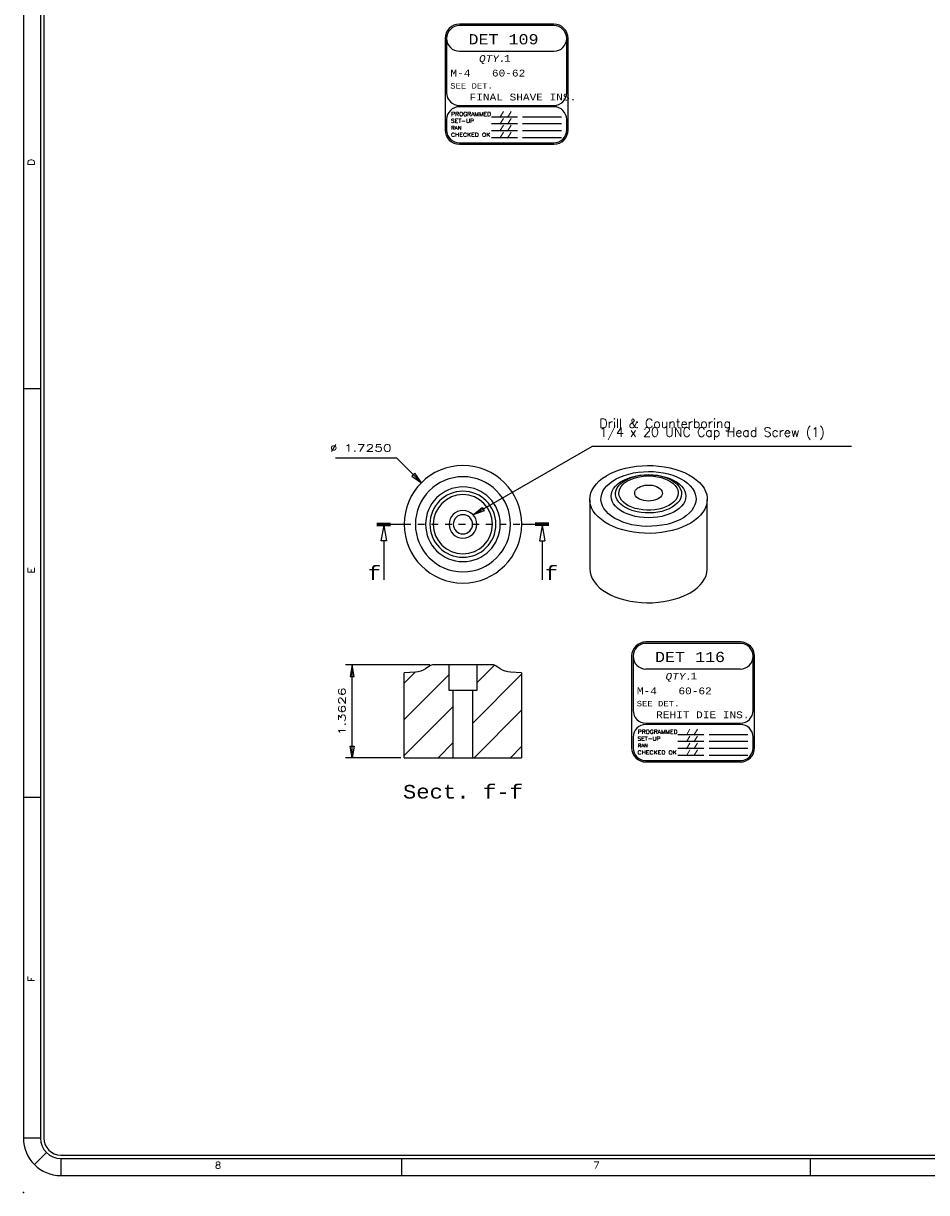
# Model space of a CAD drawing. Header units: inches. Extents: x 3 to 351, y 4 to 271.
# Tile 58 of 256: x 50 to 63, y 104 to 122. Entities that reach past the tile are written whole.
import ezdxf
from ezdxf.enums import TextEntityAlignment as Align

# ---------------------------------------------------------------- set-up
doc = ezdxf.new("R2010")
doc.units = ezdxf.units.IN
doc.header["$LTSCALE"] = 0.5
doc.header["$MEASUREMENT"] = 0
doc.linetypes.add('DIVIDE', pattern=[0.393701, 0.19685, -0.098425, 0, -0.098425])
for name, color, linetype in [('DSS', 7, 'Continuous'), ('MFB', 7, 'Continuous'), ('PLOTVIEW1', 7, 'Continuous'), ('STR_1', 7, 'Continuous')]:
    doc.layers.add(name, color=color, linetype=linetype)
doc.styles.add('VERO0-Simplex', font='simplex_.ttf')
doc.styles.add('VERO10-Courier New', font='couri.ttf')
doc.styles.add('VERO2-Courier New', font='cour.ttf')
doc.styles.add('VERO3-RomanS', font='romans__.ttf')
doc.styles.add('VERO5-RomanD', font='romand__.ttf')

# ---------------------------------------------------------------- blocks, each defined once
blk = doc.blocks.new('ArrowheadSectionClosed')
at = {"color": 0}
for p, q in [((0, 0.02), (-1, 0.02)), ((0, 0.01), (-1, 0.01)), ((0, 0), (-1, 0)), ((0, -0.01), (-1, -0.01)), ((0, -0.02), (-1, -0.02)), ((-0.5, -0.02), (-0.7, -0.298)), ((-0.5, -0.02), (-0.3, -0.298)), ((-0.7, -0.298), (-0.3, -0.298)), ((-0.5, -0.298), (-0.5, -1))]:
    blk.add_line(p, q, dxfattribs=at)
blk = doc.blocks.new('ArrowheadClosed')
at = {"color": 0}
for p, q in [((0, 0), (-1, 0.18)), ((-1, 0.18), (-1, -0.18)), ((-1, -0.18), (0, 0))]:
    blk.add_line(p, q, dxfattribs=at)

msp = doc.modelspace()

# ---------------------------------------------------------------- linework, layer by layer
at = {"layer": 'DSS', "color": 9, "linetype": 'Continuous'}
for p, q in [((58.969, 115.013), (59.044, 115.034)), ((59.044, 115.034), (59.122, 115.051)), ((59.122, 115.051), (59.202, 115.063)), ((59.202, 115.063), (59.284, 115.071)), ((59.284, 115.071), (59.367, 115.074)), ((59.367, 115.074), (59.45, 115.072)), ((59.45, 115.072), (59.532, 115.066)), ((59.532, 115.066), (59.613, 115.055)), ((59.613, 115.055), (59.692, 115.04)), ((59.692, 115.04), (59.768, 115.02)), ((58.657, 114.848), (58.706, 114.887)), ((58.706, 114.887), (58.761, 114.922)), ((58.761, 114.922), (58.77, 114.928)), ((58.77, 114.928), (58.831, 114.96)), ((58.831, 114.96), (58.898, 114.989)), ((58.898, 114.989), (58.969, 115.013)), ((59.768, 115.02), (59.84, 114.997)), ((59.84, 114.997), (59.908, 114.969)), ((59.908, 114.969), (59.971, 114.938)), ((59.971, 114.938), (60.029, 114.904)), ((60.029, 114.904), (60.081, 114.866)), ((60.081, 114.866), (60.126, 114.826)), ((58.533, 114.671), (58.553, 114.718)), ((58.553, 114.718), (58.581, 114.763)), ((58.581, 114.763), (58.615, 114.806)), ((58.615, 114.806), (58.657, 114.848)), ((59.177, 114.67), (59.18, 114.69)), ((59.18, 114.69), (59.189, 114.71)), ((59.189, 114.71), (59.204, 114.728)), ((59.204, 114.728), (59.224, 114.745)), ((59.224, 114.745), (59.236, 114.752)), ((59.236, 114.752), (59.263, 114.766)), ((59.263, 114.766), (59.294, 114.776)), ((59.294, 114.776), (59.327, 114.783)), ((59.327, 114.783), (59.362, 114.786)), ((59.362, 114.786), (59.398, 114.786)), ((59.398, 114.786), (59.432, 114.783)), ((59.432, 114.783), (59.466, 114.776)), ((59.466, 114.776), (59.496, 114.766)), ((59.496, 114.766), (59.523, 114.752)), ((59.523, 114.752), (59.546, 114.737)), ((59.546, 114.737), (59.564, 114.719)), ((59.564, 114.719), (59.576, 114.7)), ((59.576, 114.7), (59.582, 114.68)), ((60.126, 114.826), (60.164, 114.783)), ((60.164, 114.783), (60.195, 114.739)), ((60.195, 114.739), (60.218, 114.693)), ((60.218, 114.693), (60.234, 114.646)), ((58.517, 114.576), (58.521, 114.624)), ((58.517, 114.576), (58.517, 113.557)), ((58.519, 114.546), (58.517, 114.576)), ((58.528, 114.498), (58.519, 114.546)), ((58.521, 114.624), (58.533, 114.671)), ((59.18, 114.649), (59.177, 114.67)), ((59.189, 114.629), (59.18, 114.649)), ((59.204, 114.611), (59.189, 114.629)), ((59.224, 114.594), (59.204, 114.611)), ((59.249, 114.58), (59.224, 114.594)), ((59.278, 114.568), (59.249, 114.58)), ((59.31, 114.559), (59.278, 114.568)), ((59.345, 114.554), (59.31, 114.559)), ((59.38, 114.552), (59.345, 114.554)), ((59.415, 114.554), (59.38, 114.552)), ((59.449, 114.559), (59.415, 114.554)), ((59.481, 114.568), (59.449, 114.559)), ((59.51, 114.58), (59.481, 114.568)), ((59.535, 114.594), (59.51, 114.58)), ((59.556, 114.611), (59.535, 114.594)), ((59.571, 114.629), (59.556, 114.611)), ((59.58, 114.649), (59.571, 114.629)), ((59.583, 114.67), (59.58, 114.649)), ((59.582, 114.68), (59.583, 114.67)), ((60.238, 114.528), (60.226, 114.48)), ((60.234, 114.646), (60.241, 114.598)), ((60.242, 114.576), (60.238, 114.528)), ((60.241, 114.598), (60.242, 114.576)), ((60.242, 113.557), (60.242, 114.576)), ((58.545, 114.451), (58.528, 114.498)), ((58.569, 114.406), (58.545, 114.451)), ((58.601, 114.361), (58.569, 114.406)), ((58.641, 114.319), (58.601, 114.361)), ((60.144, 114.345), (60.102, 114.304)), ((60.179, 114.389), (60.144, 114.345)), ((60.207, 114.434), (60.179, 114.389)), ((60.226, 114.48), (60.207, 114.434)), ((58.687, 114.279), (58.641, 114.319)), ((58.739, 114.242), (58.687, 114.279)), ((58.798, 114.208), (58.739, 114.242)), ((58.862, 114.178), (58.798, 114.208)), ((58.93, 114.151), (58.862, 114.178)), ((59.938, 114.196), (59.872, 114.167)), ((59.999, 114.229), (59.938, 114.196)), ((60.054, 114.265), (59.999, 114.229)), ((60.102, 114.304), (60.054, 114.265)), ((59.003, 114.128), (58.93, 114.151)), ((59.08, 114.109), (59.003, 114.128)), ((59.159, 114.094), (59.08, 114.109)), ((59.24, 114.084), (59.159, 114.094)), ((59.322, 114.079), (59.24, 114.084)), ((59.405, 114.078), (59.322, 114.079)), ((59.488, 114.082), (59.405, 114.078)), ((59.57, 114.09), (59.488, 114.082)), ((59.65, 114.103), (59.57, 114.09)), ((59.728, 114.12), (59.65, 114.103)), ((59.802, 114.141), (59.728, 114.12)), ((59.872, 114.167), (59.802, 114.141)), ((58.517, 113.557), (58.521, 113.509)), ((58.521, 113.509), (58.533, 113.462)), ((60.224, 113.454), (60.237, 113.502)), ((60.237, 113.502), (60.242, 113.55)), ((60.242, 113.55), (60.242, 113.557)), ((58.533, 113.462), (58.553, 113.415)), ((58.553, 113.415), (58.581, 113.37)), ((58.581, 113.37), (58.615, 113.326)), ((58.615, 113.326), (58.657, 113.285)), ((60.095, 113.279), (60.138, 113.32)), ((60.138, 113.32), (60.174, 113.363)), ((60.174, 113.363), (60.203, 113.408)), ((60.203, 113.408), (60.224, 113.454)), ((58.657, 113.285), (58.706, 113.246)), ((58.706, 113.246), (58.761, 113.21)), ((58.761, 113.21), (58.822, 113.177)), ((58.822, 113.177), (58.887, 113.148)), ((58.887, 113.148), (58.958, 113.123)), ((59.829, 113.132), (59.898, 113.159)), ((59.898, 113.159), (59.962, 113.19)), ((59.962, 113.19), (59.99, 113.205)), ((59.99, 113.205), (60.046, 113.24)), ((60.046, 113.24), (60.095, 113.279)), ((58.958, 113.123), (59.032, 113.101)), ((59.032, 113.101), (59.11, 113.084)), ((59.11, 113.084), (59.19, 113.071)), ((59.19, 113.071), (59.271, 113.063)), ((59.271, 113.063), (59.354, 113.059)), ((59.354, 113.059), (59.437, 113.06)), ((59.437, 113.06), (59.52, 113.066)), ((59.52, 113.066), (59.601, 113.076)), ((59.601, 113.076), (59.68, 113.09)), ((59.68, 113.09), (59.756, 113.109)), ((59.756, 113.109), (59.829, 113.132))]:
    msp.add_line(p, q, dxfattribs=at)
at = {"layer": 'DSS', "color": 96, "linetype": 'Continuous'}
for p, q in [((58.851, 114.846), (58.903, 114.877)), ((58.903, 114.877), (58.96, 114.905)), ((58.96, 114.905), (59.022, 114.929)), ((58.97, 114.833), (59.017, 114.86)), ((59.012, 114.84), (59.056, 114.866)), ((59.017, 114.86), (59.069, 114.884)), ((59.022, 114.929), (59.089, 114.949)), ((59.056, 114.866), (59.105, 114.888)), ((59.069, 114.884), (59.125, 114.903)), ((59.073, 114.848), (59.118, 114.87)), ((59.089, 114.949), (59.158, 114.965)), ((59.105, 114.888), (59.158, 114.906)), ((59.118, 114.87), (59.167, 114.889)), ((59.125, 114.903), (59.186, 114.919)), ((59.158, 114.965), (59.23, 114.976)), ((59.158, 114.906), (59.215, 114.921)), ((59.167, 114.889), (59.221, 114.904)), ((59.186, 114.919), (59.249, 114.93)), ((59.215, 114.921), (59.275, 114.931)), ((59.221, 114.904), (59.277, 114.914)), ((59.23, 114.976), (59.304, 114.983)), ((59.249, 114.93), (59.314, 114.937)), ((59.275, 114.931), (59.337, 114.936)), ((59.277, 114.914), (59.335, 114.92)), ((59.304, 114.983), (59.378, 114.986)), ((59.314, 114.937), (59.38, 114.94)), ((59.335, 114.92), (59.394, 114.921)), ((59.337, 114.936), (59.399, 114.937)), ((59.378, 114.986), (59.453, 114.984)), ((59.38, 114.94), (59.446, 114.937)), ((59.394, 114.921), (59.453, 114.917)), ((59.399, 114.937), (59.461, 114.933)), ((59.446, 114.937), (59.511, 114.93)), ((59.453, 114.984), (59.527, 114.977)), ((59.453, 114.917), (59.51, 114.909)), ((59.461, 114.933), (59.522, 114.925)), ((59.51, 114.909), (59.565, 114.897)), ((59.511, 114.93), (59.574, 114.919)), ((59.522, 114.925), (59.58, 114.913)), ((59.527, 114.977), (59.599, 114.965)), ((59.565, 114.897), (59.617, 114.88)), ((59.574, 114.919), (59.635, 114.903)), ((59.58, 114.913), (59.635, 114.896)), ((59.599, 114.965), (59.668, 114.95)), ((59.617, 114.88), (59.664, 114.86)), ((59.635, 114.903), (59.691, 114.884)), ((59.635, 114.896), (59.686, 114.875)), ((59.664, 114.86), (59.706, 114.836)), ((59.668, 114.95), (59.735, 114.93)), ((59.686, 114.875), (59.731, 114.85)), ((59.691, 114.884), (59.743, 114.86)), ((59.735, 114.93), (59.797, 114.906)), ((59.743, 114.86), (59.79, 114.833)), ((59.797, 114.906), (59.854, 114.878)), ((59.854, 114.878), (59.906, 114.847)), ((58.693, 114.654), (58.71, 114.696)), ((58.71, 114.696), (58.734, 114.736)), ((58.734, 114.736), (58.766, 114.775)), ((58.766, 114.775), (58.806, 114.812)), ((58.806, 114.812), (58.851, 114.846)), ((58.836, 114.661), (58.848, 114.699)), ((58.848, 114.699), (58.867, 114.736)), ((58.867, 114.736), (58.895, 114.77)), ((58.895, 114.77), (58.929, 114.803)), ((58.896, 114.677), (58.904, 114.712)), ((58.904, 114.712), (58.92, 114.747)), ((58.92, 114.747), (58.944, 114.78)), ((58.929, 114.803), (58.97, 114.833)), ((58.944, 114.78), (58.975, 114.811)), ((58.945, 114.664), (58.947, 114.698)), ((58.947, 114.698), (58.958, 114.731)), ((58.958, 114.731), (58.976, 114.764)), ((58.975, 114.811), (59.012, 114.84)), ((58.976, 114.764), (59.002, 114.794)), ((59.002, 114.794), (59.034, 114.823)), ((59.034, 114.823), (59.073, 114.848)), ((59.706, 114.836), (59.742, 114.809)), ((59.731, 114.85), (59.771, 114.823)), ((59.742, 114.809), (59.771, 114.78)), ((59.771, 114.823), (59.805, 114.793)), ((59.771, 114.78), (59.793, 114.748)), ((59.79, 114.833), (59.831, 114.803)), ((59.793, 114.748), (59.808, 114.715)), ((59.805, 114.793), (59.831, 114.76)), ((59.808, 114.715), (59.815, 114.681)), ((59.831, 114.803), (59.865, 114.77)), ((59.831, 114.76), (59.85, 114.726)), ((59.85, 114.726), (59.862, 114.69)), ((59.862, 114.69), (59.865, 114.657)), ((59.865, 114.77), (59.892, 114.735)), ((59.892, 114.735), (59.912, 114.699)), ((59.906, 114.847), (59.952, 114.813)), ((59.912, 114.699), (59.924, 114.661)), ((59.952, 114.813), (59.992, 114.777)), ((59.992, 114.777), (60.024, 114.738)), ((60.024, 114.738), (60.049, 114.697)), ((60.049, 114.697), (60.067, 114.655)), ((58.682, 114.568), (58.683, 114.611)), ((58.689, 114.525), (58.682, 114.568)), ((58.683, 114.611), (58.693, 114.654)), ((58.704, 114.482), (58.689, 114.525)), ((58.832, 114.623), (58.836, 114.661)), ((58.836, 114.585), (58.832, 114.623)), ((58.848, 114.548), (58.836, 114.585)), ((58.867, 114.511), (58.848, 114.548)), ((58.896, 114.641), (58.896, 114.677)), ((58.903, 114.605), (58.896, 114.641)), ((58.919, 114.57), (58.903, 114.605)), ((58.942, 114.537), (58.919, 114.57)), ((58.972, 114.505), (58.942, 114.537)), ((58.95, 114.63), (58.945, 114.664)), ((58.963, 114.597), (58.95, 114.63)), ((58.984, 114.565), (58.963, 114.597)), ((59.012, 114.535), (58.984, 114.565)), ((59.047, 114.507), (59.012, 114.535)), ((59.753, 114.54), (59.719, 114.512)), ((59.78, 114.57), (59.753, 114.54)), ((59.802, 114.52), (59.768, 114.49)), ((59.799, 114.602), (59.78, 114.57)), ((59.811, 114.636), (59.799, 114.602)), ((59.829, 114.552), (59.802, 114.52)), ((59.815, 114.67), (59.811, 114.636)), ((59.815, 114.681), (59.815, 114.67)), ((59.849, 114.586), (59.829, 114.552)), ((59.861, 114.621), (59.849, 114.586)), ((59.865, 114.657), (59.861, 114.621)), ((59.912, 114.547), (59.892, 114.511)), ((59.924, 114.585), (59.912, 114.547)), ((59.924, 114.661), (59.928, 114.623)), ((59.928, 114.623), (59.924, 114.585)), ((60.074, 114.54), (60.062, 114.497)), ((60.067, 114.655), (60.076, 114.613)), ((60.078, 114.583), (60.074, 114.54)), ((60.076, 114.613), (60.078, 114.583)), ((58.726, 114.441), (58.704, 114.482)), ((58.756, 114.402), (58.726, 114.441)), ((58.793, 114.364), (58.756, 114.402)), ((58.837, 114.329), (58.793, 114.364)), ((58.895, 114.476), (58.867, 114.511)), ((58.929, 114.444), (58.895, 114.476)), ((58.97, 114.413), (58.929, 114.444)), ((59.016, 114.386), (58.97, 114.413)), ((59.009, 114.477), (58.972, 114.505)), ((59.052, 114.451), (59.009, 114.477)), ((59.068, 114.363), (59.016, 114.386)), ((59.088, 114.483), (59.047, 114.507)), ((59.101, 114.428), (59.052, 114.451)), ((59.125, 114.343), (59.068, 114.363)), ((59.135, 114.462), (59.088, 114.483)), ((59.154, 114.409), (59.101, 114.428)), ((59.185, 114.327), (59.125, 114.343)), ((59.185, 114.445), (59.135, 114.462)), ((59.211, 114.395), (59.154, 114.409)), ((59.24, 114.432), (59.185, 114.445)), ((59.271, 114.384), (59.211, 114.395)), ((59.297, 114.423), (59.24, 114.432)), ((59.332, 114.379), (59.271, 114.384)), ((59.355, 114.419), (59.297, 114.423)), ((59.394, 114.377), (59.332, 114.379)), ((59.414, 114.419), (59.355, 114.419)), ((59.456, 114.381), (59.394, 114.377)), ((59.473, 114.424), (59.414, 114.419)), ((59.517, 114.389), (59.456, 114.381)), ((59.529, 114.433), (59.473, 114.424)), ((59.575, 114.401), (59.517, 114.389)), ((59.583, 114.447), (59.529, 114.433)), ((59.634, 114.343), (59.574, 114.327)), ((59.631, 114.418), (59.575, 114.401)), ((59.633, 114.465), (59.583, 114.447)), ((59.682, 114.438), (59.631, 114.418)), ((59.679, 114.487), (59.633, 114.465)), ((59.691, 114.363), (59.634, 114.343)), ((59.719, 114.512), (59.679, 114.487)), ((59.728, 114.462), (59.682, 114.438)), ((59.743, 114.386), (59.691, 114.363)), ((59.768, 114.49), (59.728, 114.462)), ((59.79, 114.413), (59.743, 114.386)), ((59.831, 114.443), (59.79, 114.413)), ((59.865, 114.476), (59.831, 114.443)), ((59.892, 114.511), (59.865, 114.476)), ((59.98, 114.377), (59.939, 114.341)), ((60.015, 114.415), (59.98, 114.377)), ((60.042, 114.455), (60.015, 114.415)), ((60.062, 114.497), (60.042, 114.455)), ((58.887, 114.297), (58.837, 114.329)), ((58.942, 114.269), (58.887, 114.297)), ((59.003, 114.243), (58.942, 114.269)), ((59.068, 114.222), (59.003, 114.243)), ((59.136, 114.205), (59.068, 114.222)), ((59.208, 114.192), (59.136, 114.205)), ((59.249, 114.316), (59.185, 114.327)), ((59.281, 114.184), (59.208, 114.192)), ((59.314, 114.309), (59.249, 114.316)), ((59.355, 114.18), (59.281, 114.184)), ((59.38, 114.307), (59.314, 114.309)), ((59.43, 114.181), (59.355, 114.18)), ((59.446, 114.309), (59.38, 114.307)), ((59.504, 114.186), (59.43, 114.181)), ((59.511, 114.316), (59.446, 114.309)), ((59.577, 114.196), (59.504, 114.186)), ((59.574, 114.327), (59.511, 114.316)), ((59.647, 114.21), (59.577, 114.196)), ((59.715, 114.229), (59.647, 114.21)), ((59.778, 114.252), (59.715, 114.229)), ((59.837, 114.278), (59.778, 114.252)), ((59.891, 114.308), (59.837, 114.278)), ((59.939, 114.341), (59.891, 114.308))]:
    msp.add_line(p, q, dxfattribs=at)
at = {"layer": 'DSS', "color": 100, "linetype": 'DIVIDE'}
msp.add_line((55.792, 114.211), (57.517, 114.211), dxfattribs=at)
at = {"layer": 'DSS', "color": 9, "linetype": 'Continuous', "extrusion": (0, 0, -1)}
for radius in [0.863, 0.203, 0.141]:
    msp.add_circle((-56.655, 114.211), radius, dxfattribs=at)
at = {"layer": 'DSS', "color": 96, "linetype": 'Continuous', "extrusion": (0, 0, -1)}
for radius in [0.698, 0.548, 0.485, 0.435]:
    msp.add_circle((-56.655, 114.211), radius, dxfattribs=at)
at = {"layer": 'MFB', "color": 56, "linetype": 'Continuous'}
for p, q in [((56.805, 114.348), (58.558, 115.36)), ((58.558, 115.36), (62.358, 115.36)), ((55.683, 115.182), (54.783, 115.182)), ((55.683, 115.182), (56.045, 114.821)), ((56.169, 112.146), (54.929, 112.146)), ((55.029, 110.784), (55.029, 112.146)), ((55.742, 110.784), (54.929, 110.784))]:
    msp.add_line(p, q, dxfattribs=at)
at = {"layer": 'MFB', "color": 9, "linetype": 'Continuous'}
for p, q in [((56.17, 112.131), (56.107, 112.09)), ((56.452, 112.146), (56.219, 112.146)), ((56.452, 111.771), (56.452, 112.146)), ((56.858, 112.146), (56.452, 112.146)), ((56.858, 112.146), (56.858, 111.771)), ((57.09, 112.146), (56.858, 112.146)), ((57.119, 112.142), (56.858, 111.881)), ((57.203, 112.09), (57.14, 112.131)), ((55.956, 112.04), (55.792, 111.876)), ((55.957, 112.04), (55.792, 112.031)), ((55.792, 110.784), (55.792, 112.031)), ((56.452, 112.005), (55.792, 111.346)), ((57.517, 112.01), (56.795, 111.288)), ((57.517, 112.031), (57.353, 112.04)), ((57.517, 112.031), (57.517, 110.784)), ((56.514, 111.771), (56.452, 111.771)), ((56.795, 111.771), (56.514, 111.771)), ((56.514, 110.784), (56.514, 111.771)), ((56.795, 111.771), (56.795, 110.784)), ((56.858, 111.771), (56.795, 111.771)), ((56.514, 111.537), (55.792, 110.815)), ((57.517, 111.48), (56.821, 110.784)), ((56.514, 111.007), (56.291, 110.784)), ((57.517, 110.949), (57.352, 110.784)), ((55.792, 110.784), (56.514, 110.784)), ((56.514, 110.784), (56.795, 110.784)), ((56.795, 110.784), (57.517, 110.784))]:
    msp.add_line(p, q, dxfattribs=at)
for centre, start, end in [((56.219, 112.056), 90, 123.5787), ((57.09, 112.056), 56.4213, 90)]:
    msp.add_arc(centre, 0.09, start, end, dxfattribs=at)
at = {"layer": 'MFB', "color": 9, "linetype": 'Continuous', "extrusion": (0, 0, -1)}
for centre, start, end in [((-55.941, 112.339), 236.4213, 267), ((-57.369, 112.339), 273, 303.5787)]:
    msp.add_arc(centre, 0.3, start, end, dxfattribs=at)
at = {"layer": 'PLOTVIEW1', "color": 97, "linetype": 'Continuous'}
for p, q in [((50.202, 139.198), (50.202, 105.198)), ((50.452, 139.198), (50.452, 105.198)), ((50.502, 139.198), (50.502, 105.198)), ((50.452, 116.198), (50.202, 116.198)), ((50.452, 110.198), (50.202, 110.198)), ((50.452, 105.198), (50.202, 105.198)), ((50.54, 104.985), (50.363, 104.809)), ((50.752, 104.948), (96.752, 104.948)), ((50.752, 104.898), (96.752, 104.898)), ((50.752, 104.898), (50.752, 104.648)), ((55.752, 104.898), (55.752, 104.648)), ((61.752, 104.898), (61.752, 104.648)), ((50.752, 104.648), (96.752, 104.648))]:
    msp.add_line(p, q, dxfattribs=at)
at = {"layer": 'PLOTVIEW1', "color": 7, "linetype": 'Continuous'}
for p, q in [((57.99, 121.554), (56.603, 121.554)), ((57.99, 121.533), (56.603, 121.533)), ((56.394, 121.345), (56.394, 120)), ((56.415, 121.345), (56.415, 120.548)), ((58.178, 120.548), (58.178, 121.345)), ((58.199, 120), (58.199, 121.345)), ((56.603, 121.158), (57.99, 121.158)), ((56.603, 120.361), (57.99, 120.361)), ((57.99, 120.342), (56.603, 120.342)), ((57.074, 120.195), (57.455, 120.195)), ((57.531, 120.195), (58.102, 120.195)), ((56.415, 120.154), (56.415, 120)), ((57.074, 120.094), (57.455, 120.094)), ((57.531, 120.094), (58.102, 120.094)), ((58.178, 120), (58.178, 120.154)), ((57.074, 119.993), (57.455, 119.993)), ((57.074, 119.892), (57.455, 119.892)), ((57.531, 119.993), (58.102, 119.993)), ((57.531, 119.892), (58.102, 119.892)), ((56.603, 119.812), (57.99, 119.812)), ((56.603, 119.791), (57.99, 119.791)), ((60.728, 112.483), (59.341, 112.483)), ((60.728, 112.462), (59.341, 112.462)), ((59.132, 112.274), (59.132, 110.929)), ((59.153, 112.274), (59.153, 111.478)), ((60.916, 111.478), (60.916, 112.274)), ((60.937, 110.929), (60.937, 112.274)), ((59.341, 112.087), (60.728, 112.087)), ((59.341, 111.29), (60.728, 111.29)), ((60.728, 111.271), (59.341, 111.271)), ((59.153, 111.084), (59.153, 110.929)), ((59.812, 111.125), (60.193, 111.125)), ((60.269, 111.125), (60.84, 111.125)), ((60.916, 110.929), (60.916, 111.084)), ((59.812, 111.024), (60.193, 111.024)), ((59.812, 110.922), (60.193, 110.922)), ((60.269, 111.024), (60.84, 111.024)), ((60.269, 110.922), (60.84, 110.922)), ((59.341, 110.742), (60.728, 110.742)), ((59.812, 110.821), (60.193, 110.821)), ((60.269, 110.821), (60.84, 110.821)), ((59.341, 110.721), (60.728, 110.721))]:
    msp.add_line(p, q, dxfattribs=at)
for centre, radius, start, end in [((56.603, 121.345), 0.209, 90, 180), ((57.99, 121.345), 0.209, 0, 90), ((56.603, 121.345), 0.188, 90, 180), ((56.603, 121.345), 0.188, 90, 270), ((57.99, 121.345), 0.188, 0, 90), ((57.99, 121.345), 0.188, 270, 90), ((56.603, 120.548), 0.188, 180, 270), ((57.99, 120.548), 0.188, 270, 0), ((56.603, 120.154), 0.188, 90, 180), ((57.99, 120.154), 0.188, 0, 90), ((56.603, 120), 0.209, 180, 270), ((56.603, 120), 0.188, 180, 270), ((57.99, 120), 0.188, 270, 0), ((57.99, 120), 0.209, 270, 0), ((59.341, 112.274), 0.209, 90, 180), ((59.341, 112.274), 0.188, 90, 180), ((59.341, 112.274), 0.188, 90, 270), ((60.728, 112.274), 0.209, 0, 90), ((60.728, 112.274), 0.188, 0, 90), ((60.728, 112.274), 0.188, 270, 90), ((59.341, 111.478), 0.188, 180, 270), ((60.728, 111.478), 0.188, 270, 0), ((59.341, 111.084), 0.188, 90, 180), ((60.728, 111.084), 0.188, 0, 90), ((59.341, 110.929), 0.209, 180, 270), ((59.341, 110.929), 0.188, 180, 270), ((60.728, 110.929), 0.188, 270, 0), ((60.728, 110.929), 0.209, 270, 0)]:
    msp.add_arc(centre, radius, start, end, dxfattribs=at)
at = {"layer": 'PLOTVIEW1', "color": 97, "linetype": 'Continuous'}
for radius in [0.55, 0.3, 0.25]:
    msp.add_arc((50.752, 105.198), radius, 180, 270, dxfattribs=at)
at = {"layer": 'PLOTVIEW1', "color": 56, "linetype": 'Continuous'}
msp.add_point((50.202, 104.398), dxfattribs=at)
at = {"layer": 'STR_1', "color": 100, "linetype": 'Continuous'}
for p, q in [((55.392, 114.211), (55.792, 114.211)), ((57.517, 114.211), (57.917, 114.211))]:
    msp.add_line(p, q, dxfattribs=at)

# ---------------------------------------------------------------- block references
at = {"layer": 'MFB', "color": 56, "linetype": 'Continuous', "xscale": 0.170138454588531, "yscale": 0.170138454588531, "zscale": 0.170138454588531}
for p, rotation in [((56.045, 114.821), 315), ((55.029, 112.146), 90)]:
    msp.add_blockref('ArrowheadClosed', p, dxfattribs=dict(at, rotation=rotation))
at = {"layer": 'MFB', "color": 56, "linetype": 'Continuous', "extrusion": (0, 0, -1), "xscale": 0.170138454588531, "yscale": 0.170138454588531, "zscale": 0.170138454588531}
for p, rotation in [((-56.805, 114.348), 330.0000000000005), ((-55.029, 110.784), 270)]:
    msp.add_blockref('ArrowheadClosed', p, dxfattribs=dict(at, rotation=rotation))
at = {"layer": 'STR_1', "color": 100, "linetype": 'Continuous', "extrusion": (0, 0, -1), "xscale": 0.2, "yscale": 0.8160000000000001}
msp.add_blockref('ArrowheadSectionClosed', (-55.392, 114.211), dxfattribs=at)
at = {"layer": 'STR_1', "color": 100, "linetype": 'Continuous', "xscale": 0.2, "yscale": 0.8160000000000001}
msp.add_blockref('ArrowheadSectionClosed', (57.917, 114.211), dxfattribs=at)

# ---------------------------------------------------------------- texts
at = {"layer": 'MFB', "color": 7, "linetype": 'Continuous'}
for s, height, style, width, p, p2 in [('%%c', 0.1, 'VERO0-Simplex', 1.123247, (54.708, 115.282), (54.808, 115.282)), ('1.7250', 0.1, 'VERO0-Simplex', 1.410379, (54.908, 115.282), (55.608, 115.282)), ('Sect. f-f', 0.2, 'VERO2-Courier New', 0.932229, (55.774, 110.184), (57.536, 110.184))]:
    msp.add_text(s, height=height, dxfattribs=dict(at, style=style, width=width)).set_placement(p, p2, align=Align.FIT)
at = {"layer": 'MFB', "color": 7, "linetype": 'Continuous', "style": 'VERO0-Simplex', "width": 1.410379}
msp.add_text('1.3626', height=0.1, rotation=90, dxfattribs=at).set_placement((54.929, 111.115), (54.929, 111.815), align=Align.FIT)
at = {"layer": 'MFB', "color": 7, "linetype": 'Continuous', "insert": (58.658, 115.76), "char_height": 0.135, "attachment_point": 1, "line_spacing_factor": 0.56875, "style": 'VERO0-Simplex'}
msp.add_mtext('Drill & Counterboring\\P1/4 x 20 UNC Cap Head Screw (1)', dxfattribs=at)
at = {"layer": 'PLOTVIEW1', "color": 7, "linetype": 'Continuous'}
for s, height, style, width, p, p2 in [('DET 109', 0.15, 'VERO2-Courier New', 0.932229, (56.737, 121.258), (57.765, 121.258)), ('QTY.', 0.1, 'VERO10-Courier New', 0.932229, (56.891, 120.999), (57.282, 120.999)), ('1', 0.1, 'VERO2-Courier New', 0.932229, (57.258, 121.003), (57.356, 121.003)), ('M-4', 0.1, 'VERO2-Courier New', 0.932229, (56.471, 120.786), (56.765, 120.786)), ('60-62', 0.1, 'VERO2-Courier New', 0.932229, (57.081, 120.786), (57.57, 120.786)), ('SEE DET.', 0.08, 'VERO2-Courier New', 0.932229, (56.468, 120.608), (57.095, 120.608)), ('FINAL SHAVE INS.', 0.1, 'VERO2-Courier New', 0.932229, (56.753, 120.434), (58.319, 120.434)), ('PROGRAMMED', 0.0575, 'VERO3-RomanS', 0.998853, (56.483, 120.206), (57.068, 120.206)), ('/ /', 0.0563, 'VERO3-RomanS', 0.998835, (57.192, 120.205), (57.368, 120.205)), ('SET-UP', 0.0565, 'VERO3-RomanS', 0.999446, (56.48, 120.106), (56.817, 120.106)), ('RAN', 0.0516, 'VERO3-RomanS', 0.998942, (56.483, 120.006), (56.634, 120.006)), ('/ /', 0.0563, 'VERO3-RomanS', 0.998835, (57.192, 120.104), (57.368, 120.104)), ('/ /', 0.0563, 'VERO3-RomanS', 0.998835, (57.192, 120.002), (57.368, 120.002)), ('CHECKED OK', 0.0548, 'VERO3-RomanS', 0.99943, (56.48, 119.904), (57.057, 119.904)), ('/ /', 0.0563, 'VERO3-RomanS', 0.998835, (57.192, 119.901), (57.368, 119.901)), ('DET 116', 0.15, 'VERO2-Courier New', 0.932229, (59.475, 112.188), (60.503, 112.188)), ('QTY.', 0.1, 'VERO10-Courier New', 0.932229, (59.629, 111.928), (60.02, 111.928)), ('1', 0.1, 'VERO2-Courier New', 0.932229, (59.996, 111.933), (60.094, 111.933)), ('M-4', 0.1, 'VERO2-Courier New', 0.932229, (59.209, 111.715), (59.503, 111.715)), ('60-62', 0.1, 'VERO2-Courier New', 0.932229, (59.819, 111.715), (60.308, 111.715)), ('SEE DET.', 0.08, 'VERO2-Courier New', 0.932229, (59.206, 111.538), (59.833, 111.538)), ('REHIT DIE INS.', 0.1, 'VERO2-Courier New', 0.932229, (59.491, 111.364), (60.862, 111.364)), ('SET-UP', 0.0565, 'VERO3-RomanS', 0.999446, (59.218, 111.035), (59.555, 111.035)), ('PROGRAMMED', 0.0575, 'VERO3-RomanS', 0.998853, (59.221, 111.136), (59.806, 111.136)), ('/ /', 0.0563, 'VERO3-RomanS', 0.998835, (59.93, 111.134), (60.106, 111.134)), ('/ /', 0.0563, 'VERO3-RomanS', 0.998835, (59.93, 111.033), (60.106, 111.033)), ('RAN', 0.0516, 'VERO3-RomanS', 0.998942, (59.221, 110.936), (59.372, 110.936)), ('/ /', 0.0563, 'VERO3-RomanS', 0.998835, (59.93, 110.932), (60.106, 110.932)), ('CHECKED OK', 0.0548, 'VERO3-RomanS', 0.99943, (59.218, 110.834), (59.795, 110.834)), ('/ /', 0.0563, 'VERO3-RomanS', 0.998835, (59.93, 110.831), (60.106, 110.831))]:
    msp.add_text(s, height=height, dxfattribs=dict(at, style=style, width=width)).set_placement(p, p2, align=Align.FIT)
at = {"layer": 'PLOTVIEW1', "color": 56, "linetype": 'Continuous', "style": 'VERO5-RomanD'}
for s, width, p, p2 in [('D', 1.001727, (50.366, 119.476), (50.366, 119.574)), ('E', 1.001635, (50.366, 113.49), (50.366, 113.579)), ('F', 1.000299, (50.366, 107.492), (50.366, 107.577))]:
    msp.add_text(s, height=0.1, rotation=90, dxfattribs=dict(at, width=width)).set_placement(p, p2, align=Align.FIT)
at = {"layer": 'PLOTVIEW1', "color": 56, "linetype": 'Continuous', "style": 'VERO5-RomanD', "width": 1.000527}
for s, p, p2 in [('8', (53.013, 104.75), (53.107, 104.75)), ('7', (58.568, 104.75), (58.662, 104.75))]:
    msp.add_text(s, height=0.1, dxfattribs=at).set_placement(p, p2, align=Align.FIT)
at = {"layer": 'STR_1', "color": 7, "linetype": 'Continuous', "style": 'VERO2-Courier New', "width": 0.932229}
for p, p2 in [((55.257, 113.395), (55.452, 113.395)), ((57.857, 113.395), (58.053, 113.395))]:
    msp.add_text('f', height=0.2, dxfattribs=at).set_placement(p, p2, align=Align.FIT)

doc.saveas('drawing.dxf')
